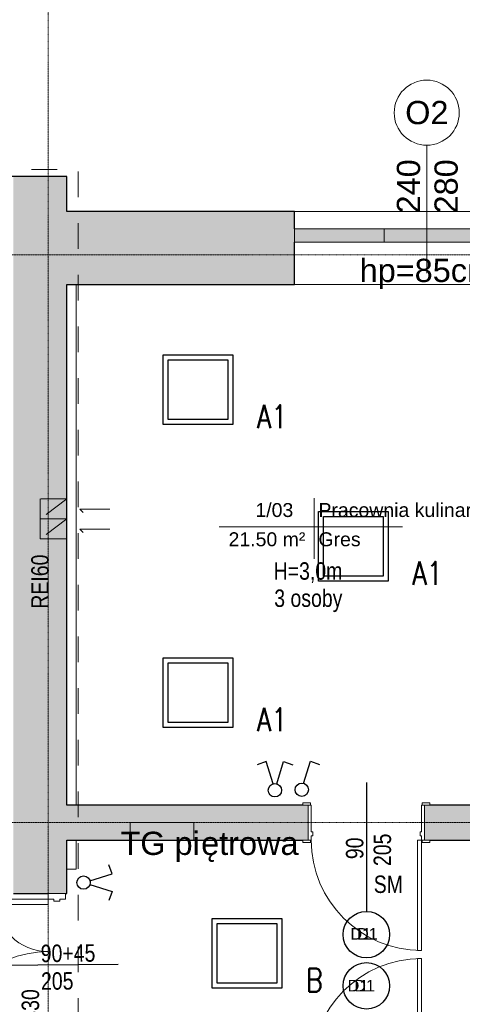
# Model space of a CAD drawing. Header units: centimetres. Extents: x 14504 to 44111, y -18976 to -7683.
# Tile 102 of 141: x 31451 to 31832, y -9443 to -8596. Entities that reach past the tile are written whole.
import ezdxf

# ---------------------------------------------------------------- set-up
doc = ezdxf.new("R2010")
doc.units = ezdxf.units.CM
doc.linetypes.add('Aligning Line 1_8_', pattern=[0.635, 0.3175, -0.3175])
doc.linetypes.add('Linia siatki', pattern=[0.9925, 0.47, -0.2175, 0.0875, -0.2175])
for name, color, linetype, lineweight in [('A-AREA-IDEN', 4, 'Continuous', 9), ('A-DETL', 6, 'Continuous', 9), ('A-DETL-MEDM', 33, 'Continuous', 25), ('A-DETL-THIN', 151, 'Continuous', 9), ('A-DOOR', 31, 'Continuous', 9), ('A-DOOR-FRAM', 31, 'Continuous', 18), ('A-FLOR', 192, 'Continuous', 9), ('A-GLAZ', 151, 'Continuous', 9), ('A-WALL', 4, 'Continuous', 9), ('A-WALL-PATT', 111, 'Continuous', 25), ('G-ANNO-TEXT', 8, 'Continuous', 9), ('IE inst', 1, 'Continuous', 50), ('S-GRID', 8, 'Continuous', 9)]:
    doc.layers.add(name, color=color, linetype=linetype, lineweight=lineweight)
doc.styles.add('Arial_1', font='arial.ttf', dxfattribs={"height": 12})
doc.styles.add('Arial_2', font='arial.ttf', dxfattribs={"height": 18})
doc.styles.add('Arial_3', font='arial.ttf', dxfattribs={"width": 0.8, "height": 18})
doc.styles.add('Arial_5', font='arial.ttf', dxfattribs={"height": 15})
doc.styles.get("Standard").update_dxf_attribs({"font": 'romans.shx', "width": 0.8, "height": 20})

# ---------------------------------------------------------------- blocks, each defined once
blk = doc.blocks.new('wewnetrzne dwupanelowe - 900 x 2100mm-640922-4_Poziom piętra')
at = {"layer": 'A-DOOR'}
for p, q in [((-54.635, 17.3175), (-48.135, 17.3175)), ((-54.635, 15.3175), (-54.635, 17.3175)), ((-48.135, 17.3175), (-48.135, 15.3175)), ((48.135, 17.3175), (54.635, 17.3175)), ((48.135, 15.3175), (48.135, 17.3175)), ((54.635, 17.3175), (54.635, 15.3175)), ((-48.135, 15.3175), (-54.635, 15.3175)), ((54.635, 15.3175), (48.135, 15.3175)), ((-54.635, -14.6825), (-48.135, -14.6825)), ((-54.635, -16.6825), (-54.635, -14.6825)), ((-48.135, -16.6825), (-54.635, -16.6825)), ((-48.135, -14.6825), (-48.135, -16.6825)), ((48.135, -14.6825), (54.635, -14.6825)), ((48.135, -16.6825), (48.135, -14.6825)), ((54.635, -16.6825), (48.135, -16.6825)), ((54.635, -14.6825), (54.635, -16.6825))]:
    blk.add_line(p, q, dxfattribs=at)
at = {"layer": 'A-DOOR', "lineweight": 18}
for p, q in [((44, -14.6825), (47.5, -14.6825)), ((44, -109.6825), (44, -14.6825)), ((47.5, -14.6825), (47.5, -109.6825)), ((47.5, -109.6825), (44, -109.6825))]:
    blk.add_line(p, q, dxfattribs=at)
at = {"layer": 'A-DOOR'}
blk.add_arc((47.5, -14.6825), 95, 180, 270, dxfattribs=at)
at = {"layer": 'A-DOOR-FRAM'}
for p, q in [((-50, 15.3175), (-47.5, 15.3175)), ((-50, -14.6825), (-50, 15.3175)), ((-47.5, 15.3175), (-47.5, -7.69)), ((47.5, 15.3175), (50, 15.3175)), ((47.5, -7.69), (47.5, 15.3175)), ((50, 15.3175), (50, -14.6825)), ((-47.5, -7.69), (-46.23, -7.69)), ((-46.23, -7.69), (-46.23, -11.1825)), ((46.23, -7.69), (47.5, -7.69)), ((46.23, -11.1825), (46.23, -7.69)), ((-47.5, -14.6825), (-50, -14.6825)), ((-47.5, -11.1825), (-47.5, -14.6825)), ((-46.23, -11.1825), (-47.5, -11.1825)), ((47.5, -11.1825), (46.23, -11.1825)), ((47.5, -14.6825), (47.5, -11.1825)), ((50, -14.6825), (47.5, -14.6825))]:
    blk.add_line(p, q, dxfattribs=at)
blk = doc.blocks.new('wewnetrzne dwupanelowe - 900 x 2100mm-591853-4_Poziom piętra')
at = {"layer": 'A-DOOR', "lineweight": 18}
for p, q in [((47.5, 117.6825), (44, 117.6825)), ((44, 117.6825), (44, 22.6825)), ((47.5, 22.6825), (47.5, 117.6825)), ((44, 22.6825), (47.5, 22.6825))]:
    blk.add_line(p, q, dxfattribs=at)
at = {"layer": 'A-DOOR'}
for p, q in [((-48.135, 24.6825), (-54.635, 24.6825)), ((-54.635, 24.6825), (-54.635, 22.6825)), ((-54.635, 22.6825), (-48.135, 22.6825)), ((-48.135, 22.6825), (-48.135, 24.6825)), ((54.635, 24.6825), (48.135, 24.6825)), ((48.135, 24.6825), (48.135, 22.6825)), ((48.135, 22.6825), (54.635, 22.6825)), ((54.635, 22.6825), (54.635, 24.6825)), ((-48.135, -23.3175), (-54.635, -23.3175)), ((-54.635, -23.3175), (-54.635, -25.3175)), ((-54.635, -25.3175), (-48.135, -25.3175)), ((-48.135, -25.3175), (-48.135, -23.3175)), ((54.635, -23.3175), (48.135, -23.3175)), ((48.135, -23.3175), (48.135, -25.3175)), ((48.135, -25.3175), (54.635, -25.3175)), ((54.635, -25.3175), (54.635, -23.3175))]:
    blk.add_line(p, q, dxfattribs=at)
blk.add_arc((47.5, 22.6825), 95, 90, 180, dxfattribs=at)
at = {"layer": 'A-DOOR-FRAM'}
for p, q in [((-47.5, 22.6825), (-50, 22.6825)), ((-50, 22.6825), (-50, -23.3175)), ((-47.5, 19.1825), (-47.5, 22.6825)), ((-46.23, 19.1825), (-47.5, 19.1825)), ((-46.23, 15.69), (-46.23, 19.1825)), ((47.5, 19.1825), (46.23, 19.1825)), ((46.23, 19.1825), (46.23, 15.69)), ((47.5, 22.6825), (47.5, 19.1825)), ((50, 22.6825), (47.5, 22.6825)), ((50, -23.3175), (50, 22.6825)), ((-47.5, -23.3175), (-47.5, 15.69)), ((-47.5, 15.69), (-46.23, 15.69)), ((46.23, 15.69), (47.5, 15.69)), ((47.5, 15.69), (47.5, -23.3175)), ((-50, -23.3175), (-47.5, -23.3175)), ((47.5, -23.3175), (50, -23.3175))]:
    blk.add_line(p, q, dxfattribs=at)
blk = doc.blocks.new('Drzwi-korytarz-niesymetryczne-wpuszczane - 1350 x 2000mm-591046-4_Poziom piętra')
at = {"layer": 'A-DOOR', "lineweight": 18}
for p, q in [((-67.5, -6.365), (-67.5, 83.635)), ((-67.5, 83.635), (-63, 83.635)), ((-63, 83.635), (-63, -6.365)), ((67.5, 38.635), (63, 38.635)), ((63, 38.635), (63, -6.365)), ((67.5, -6.365), (67.5, 38.635)), ((-63, -6.365), (-67.5, -6.365)), ((63, -6.365), (67.5, -6.365))]:
    blk.add_line(p, q, dxfattribs=at)
at = {"layer": 'A-DOOR'}
for centre, radius, start, end in [((-67.5, -6.365), 90, 0, 90), ((67.5, -6.365), 45, 90, 180)]:
    blk.add_arc(centre, radius, start, end, dxfattribs=at)
at = {"layer": 'A-DOOR-FRAM'}
for p, q in [((-67.5, -6.365), (-72.5, -6.365)), ((-72.5, -6.365), (-72.5, -21.365)), ((-67.5, -11.34125), (-67.5, -6.365)), ((67.5, -6.365), (67.5, -11.34125)), ((72.5, -6.365), (67.5, -6.365)), ((72.5, -21.365), (72.5, -6.365)), ((-65.9125, -11.34125), (-67.5, -11.34125)), ((-67.5, -21.365), (-67.5, -16.44375)), ((-67.5, -16.44375), (-65.9125, -16.44375)), ((-65.9125, -16.44375), (-65.9125, -11.34125)), ((67.5, -11.34125), (65.9125, -11.34125)), ((65.9125, -11.34125), (65.9125, -16.44375)), ((65.9125, -16.44375), (67.5, -16.44375)), ((67.5, -16.44375), (67.5, -21.365)), ((-72.5, -21.365), (-67.5, -21.365)), ((67.5, -21.365), (72.5, -21.365))]:
    blk.add_line(p, q, dxfattribs=at)
blk = doc.blocks.new('Aluminum_2 szybowe - 160x140 wymiana-631431-4_Poziom piętra')
at = {"layer": 'A-GLAZ'}
blk.add_hatch(color=256, dxfattribs=at).paths.add_polyline_path([(22.84, 7.73), (22.84, 19.16), (-137.16, 19.16), (-137.16, 7.73), (-117.39, 7.73)])
for p, q in [((-137.16, 19.16), (22.84, 19.16)), ((-137.16, 7.73), (-137.16, 19.16)), ((22.84, 19.16), (22.84, 7.73)), ((22.84, 7.73), (-137.16, 7.73))]:
    blk.add_line(p, q, dxfattribs=at)
blk = doc.blocks.new('Etyk_pom_1_mala - Etyk_pom_1_mala-219433-4_Poziom piętra')
at = {"layer": 'A-AREA-IDEN'}
for p, q in [((-0.0958, 0.1444), (-0.0958, -0.3781)), ((-0.9154, -0.1015), (0.6661, -0.1015))]:
    blk.add_line(p, q, dxfattribs=at)
blk = doc.blocks.new('8u')
at = {"layer": 'IE inst', "lineweight": -3}
for p, q in [((37772.66, 44464.44), (37764.89, 44461.53)), ((37778.58, 44445.22), (37772.66, 44464.44)), ((37781.79, 44445.22), (37787.71, 44464.44)), ((37787.71, 44464.44), (37795.49, 44461.53))]:
    blk.add_line(p, q, dxfattribs=at)
blk.add_circle((37780.19, 44439.72), 5.73, dxfattribs=at)
blk = doc.blocks.new('w1')
at = {"layer": 'IE inst', "lineweight": -3}
for p, q in [((158332.41, 68083.9), (158338.33, 68103.12)), ((158338.33, 68103.12), (158346.11, 68100.2))]:
    blk.add_line(p, q, dxfattribs=at)
blk.add_circle((158330.81, 68078.4), 5.73, dxfattribs=at)

msp = doc.modelspace()

# ---------------------------------------------------------------- hatches: boundary and pattern name
at = {"layer": 'A-WALL-PATT', "lineweight": 9, "transparency": 33554610}
h = msp.add_hatch(color=256, dxfattribs=at)
h.paths.add_polyline_path([(31445.64, -10270.58), (31491.64, -10270.58), (31491.64, -9492.58), (31445.64, -9492.58), (31445.64, -10255.58)])
h.paths.add_polyline_path([(31475.64, -9347.58), (31491.64, -9347.58), (31491.64, -8730.58), (31445.64, -8730.58), (31445.64, -9347.58)])
h = msp.add_hatch(color=256, dxfattribs=at)
h.paths.add_polyline_path([(31971.64, -8823.58), (31991.64, -8823.58), (31991.64, -8760.58), (31925.1, -8760.58), (31925.1, -8823.58)])
h.paths.add_polyline_path([(31491.64, -8823.58), (31687.64, -8823.58), (31687.64, -8760.58), (31491.64, -8760.58)])
h = msp.add_hatch(color=256, dxfattribs=at)
h.paths.add_polyline_path([(32052.86, -9301.58), (32052.86, -9271.58), (31799.64, -9271.58), (31799.64, -9301.58), (32031.87, -9301.58)])
h.paths.add_polyline_path([(31699.64, -9301.58), (31699.64, -9271.58), (31491.64, -9271.58), (31491.64, -9301.58), (31695, -9301.58)])

# ---------------------------------------------------------------- linework, layer by layer
at = {"layer": 'A-DETL', "linetype": 'Aligning Line 1_8_', "ltscale": 70}
for p, q in [((31105.57, -8724.62), (31501.57, -8724.62)), ((31501.57, -9548.62), (31501.57, -8724.62)), ((31491.64, -9008.08), (31468.64, -9008.08)), ((31468.64, -9008.08), (31468.64, -9025.29)), ((31491.64, -9008.08), (31468.64, -9025.29)), ((31491.64, -9025.29), (31491.64, -9008.08)), ((31502.84, -9016.91), (31528.84, -9016.91)), ((31528.84, -9016.91), (31502.84, -9016.91)), ((31502.84, -9016.91), (31505.67, -9019.74)), ((31468.64, -9025.29), (31491.64, -9025.29)), ((31491.64, -9025.29), (31468.64, -9025.29)), ((31468.64, -9025.29), (31468.64, -9042.5)), ((31491.64, -9025.29), (31468.64, -9042.5)), ((31491.64, -9042.5), (31491.64, -9025.29)), ((31502.84, -9034.12), (31528.84, -9034.12)), ((31528.84, -9034.12), (31502.84, -9034.12)), ((31502.84, -9034.12), (31505.67, -9036.95)), ((31468.64, -9042.5), (31491.64, -9042.5))]:
    msp.add_line(p, q, dxfattribs=at)
at = {"layer": 'A-DETL-MEDM'}
for p, q in [((31749.64, -9251.96), (31749.64, -9362.96)), ((31536, -9408.6), (31425.01, -9409.67))]:
    msp.add_line(p, q, dxfattribs=at)
for centre in [(31749.64, -9382.96), (31749.64, -9427.01)]:
    msp.add_circle(centre, 20, dxfattribs=at)
at = {"layer": 'A-DETL-THIN'}
for p, q in [((31801.6, -8703.68), (31801.6, -8813.68)), ((31546.19, -9286.58), (31546.19, -9301.58)), ((31601.13, -9286.58), (31546.19, -9286.58)), ((31601.13, -9301.58), (31601.13, -9286.58)), ((31546.19, -9301.58), (31601.13, -9301.58))]:
    msp.add_line(p, q, dxfattribs=at)
msp.add_circle((31801.6, -8675.68), 28, dxfattribs=at)
at = {"layer": 'A-FLOR'}
for p, q in [((31499.64, -8823.58), (31499.64, -9271.58)), ((31499.64, -9301.58), (31499.64, -9326.58)), ((31499.64, -9326.58), (31491.64, -9326.58))]:
    msp.add_line(p, q, dxfattribs=at)
at = {"layer": 'A-WALL', "lineweight": 25}
for p, q in [((31491.64, -8730.58), (31371.64, -8730.58)), ((31491.64, -8760.58), (31491.64, -8730.58)), ((31687.64, -8760.58), (31491.64, -8760.58)), ((31687.64, -8775.58), (31687.64, -8760.58)), ((31687.64, -8823.58), (31687.64, -8787.01)), ((31491.64, -9271.58), (31491.64, -8823.58)), ((31491.64, -8823.58), (31687.64, -8823.58)), ((31695, -9271.58), (31491.64, -9271.58)), ((31971.64, -9271.58), (31804.27, -9271.58)), ((31491.64, -9347.58), (31491.64, -9301.58)), ((31491.64, -9301.58), (31695, -9301.58)), ((31804.27, -9301.58), (32142, -9301.58)), ((31445.64, -9347.58), (31475.64, -9347.58)), ((31490.64, -9347.58), (31491.64, -9347.58))]:
    msp.add_line(p, q, dxfattribs=at)
at = {"layer": 'A-WALL'}
for p, q in [((31687.64, -8760.58), (31925.1, -8760.58)), ((31925.1, -8823.58), (31687.64, -8823.58))]:
    msp.add_line(p, q, dxfattribs=at)
at = {"layer": 'IE inst', "lineweight": -3}
for points in [[(31634.59, -8944.01), (31574.53, -8944.01), (31574.53, -8884.01), (31634.59, -8884.01)], [(31630.24, -8939.66), (31578.88, -8939.66), (31578.88, -8888.36), (31630.24, -8888.36)], [(31768.39, -9078.84), (31708.32, -9078.84), (31708.32, -9018.84), (31768.39, -9018.84)], [(31764.03, -9074.49), (31712.68, -9074.49), (31712.68, -9023.19), (31764.03, -9023.19)], [(31634.59, -9204.79), (31574.53, -9204.79), (31574.53, -9144.79), (31634.59, -9144.79)], [(31630.24, -9200.44), (31578.88, -9200.44), (31578.88, -9149.14), (31630.24, -9149.14)], [(31676.78, -9428.99), (31616.71, -9428.99), (31616.71, -9368.99), (31676.78, -9368.99)], [(31672.42, -9424.64), (31621.07, -9424.64), (31621.07, -9373.34), (31672.42, -9373.34)]]:
    msp.add_lwpolyline(points, close=True, dxfattribs=at)
at = {"layer": 'S-GRID', "linetype": 'Linia siatki'}
for p, q in [((31475.64, -8368.98), (31475.64, -10981.53)), ((29444.34, -8798.08), (32937.23, -8798.08)), ((29444.34, -9286.58), (32937.23, -9286.58))]:
    msp.add_line(p, q, dxfattribs=at)

# ---------------------------------------------------------------- block references
at = {"layer": 'A-AREA-IDEN', "xscale": 99.99999999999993, "yscale": 99.99999999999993, "zscale": 99.99999999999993}
msp.add_blockref('Etyk_pom_1_mala - Etyk_pom_1_mala-219433-4_Poziom piętra', (31714.27, -9021.77), dxfattribs=at)
at = {"layer": 'A-DOOR'}
for name, p in [('wewnetrzne dwupanelowe - 900 x 2100mm-640922-4_Poziom piętra', (31749.64, -9286.9)), ('wewnetrzne dwupanelowe - 900 x 2100mm-591853-4_Poziom piętra', (31749.64, -9521.26))]:
    msp.add_blockref(name, p, dxfattribs=at)
at = {"layer": 'A-DOOR', "rotation": 89.99999999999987}
msp.add_blockref('Drzwi-korytarz-niesymetryczne-wpuszczane - 1350 x 2000mm-591046-4_Poziom piętra', (31469.27, -9420.08), dxfattribs=at)
at = {"layer": 'A-GLAZ'}
for p in [(31824.8, -8794.73), (31902.26, -8794.73)]:
    msp.add_blockref('Aluminum_2 szybowe - 160x140 wymiana-631431-4_Poziom piętra', p, dxfattribs=at)
at = {"layer": 'IE inst'}
msp.add_blockref('8u', (-6109.31, -53698.5), dxfattribs=at)
at = {"layer": 'IE inst', "lineweight": -3}
msp.add_blockref('w1', (-126636.79, -77336.68), dxfattribs=at)
at = {"layer": 'IE inst', "rotation": 270}
msp.add_blockref('8u', (-12933.61, 28442), dxfattribs=at)

# ---------------------------------------------------------------- texts
at = {"layer": 'A-AREA-IDEN', "char_height": 12, "attachment_point": 1, "style": 'Arial_1'}
for s, insert, width in [('1/03', (31654.08, -9011.6), 42.4894), ('Pracownia kulinarna', (31708.36, -9011.6), 194.8101), ('21.50 m²', (31630.95, -9036.77), 85.7806), ('Gres', (31708.36, -9036.77), 47.2996)]:
    msp.add_mtext(s, dxfattribs=dict(at, insert=insert, width=width))
at = {"layer": 'G-ANNO-TEXT', "attachment_point": 1}
for s, insert, char_height, width, style in [('O2', (31783.08, -8665.56), 20, 45.6962, 'Arial_5'), ('hp=85cm', (31743.85, -8801.41), 20, 143.5021, 'Arial_5'), ('H=3,0m', (31669.79, -9062.57), 15, 91.3924, 'Arial_3'), ('3 osoby', (31670.3, -9085.97), 15, 87.3839, 'Arial_3'), ('TG pi', (31537.89, -9294.4), 20, 84.1772, 'Arial_5'), ('ętrowa', (31607.35, -9294.4), 20, 101.8143, 'Arial_5'), ('SM', (31755.98, -9332.11), 15, 38.481, 'Arial_3'), ('D1', (31735.9, -9377.32), 10, 21.6456, 'Arial_2'), ('D1', (31741.59, -9377.32), 10, 21.6456, 'Arial_2'), ('D1', (31733.5, -9421.89), 10, 21.6456, 'Arial_2'), ('D1', (31739.19, -9421.89), 10, 21.6456, 'Arial_2')]:
    msp.add_mtext(s, dxfattribs=dict(at, insert=insert, char_height=char_height, width=width, style=style))
for s, insert, char_height, width, rotation, style in [('240', (31775.87, -8762.4), 20, 57.7215, 90, 'Arial_5'), ('280', (31808.28, -8762.4), 20, 57.7215, 90, 'Arial_5'), ('REI60', (31461.06, -9102.5), 15, 71.3502, 90, 'Arial_3'), ('205', (31755.87, -9323.97), 15, 43.2911, 90, 'Arial_3'), ('90', (31732.05, -9318.02), 15, 28.8607, 90, 'Arial_3'), ('90+45', (31469.12, -9391.66), 15, 72.9536, 0.55377, 'Arial_3'), ('205', (31469.35, -9415.47), 15, 43.2911, 0.55377, 'Arial_3'), ('EIS30', (31452.79, -9475.58), 15, 69.7468, 90, 'Arial_3')]:
    msp.add_mtext(s, dxfattribs=dict(at, insert=insert, char_height=char_height, width=width, rotation=rotation, style=style))
at = {"layer": 'IE inst', "lineweight": -3, "char_height": 20, "width": 37.1429, "attachment_point": 1}
for s, insert in [('{\\Fsimplex.shx|c238;A1}', (31655.56, -8927.15)), ('{\\Fsimplex.shx|c238;A1}', (31789.35, -9061.98)), ('{\\Fsimplex.shx|c238;A1}', (31655.56, -9187.93)), ('{\\Fsimplex.shx|c238;B}', (31697.74, -9412.12))]:
    msp.add_mtext(s, dxfattribs=dict(at, insert=insert))

doc.saveas('drawing.dxf')
